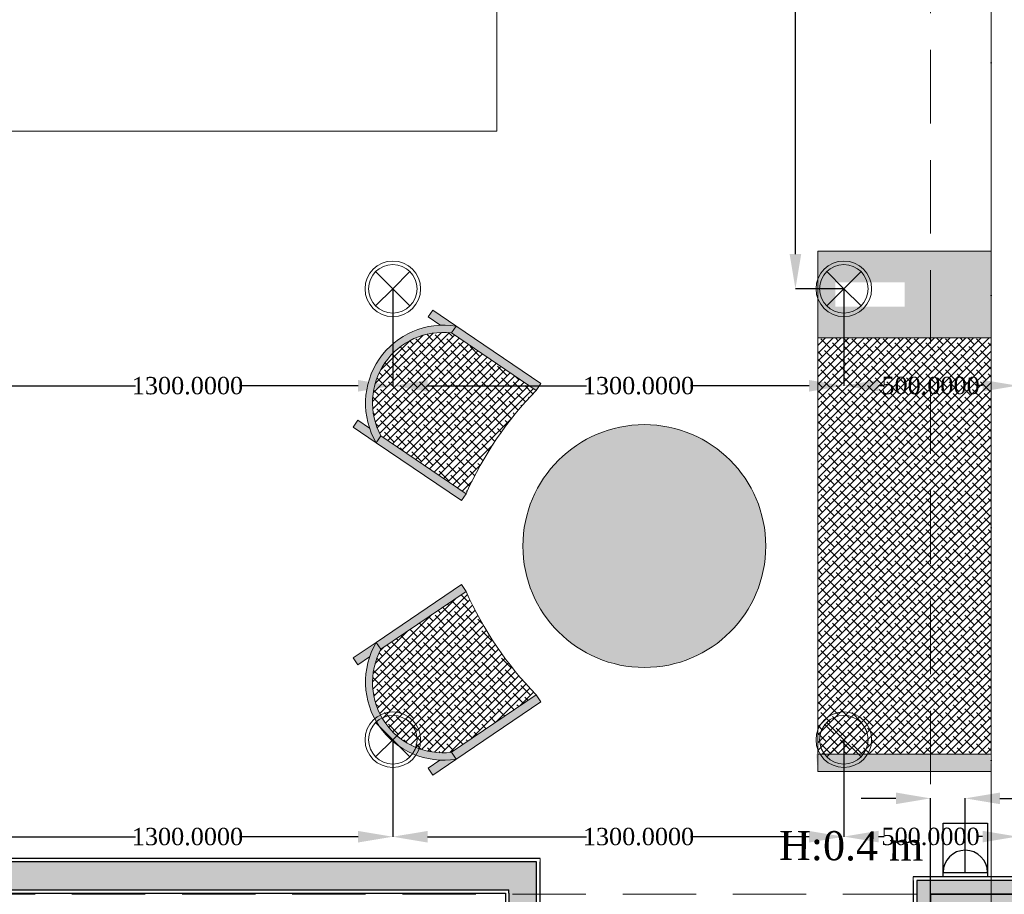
# Model space of a CAD drawing. Header units: inches. Extents: x -78787 to 29484, y -9517 to 23232.
# Tile 234 of 256: x 23530 to 26368, y 5818 to 8340. Entities that reach past the tile are written whole.
import ezdxf
from ezdxf.enums import TextEntityAlignment as Align

# ---------------------------------------------------------------- set-up
doc = ezdxf.new("R2010")
doc.units = ezdxf.units.IN
doc.header["$MEASUREMENT"] = 0
doc.linetypes.add('Dot & Dashed', pattern=[670.277762, 317.5, -176.388889, 0, -176.388874])
doc.linetypes.add('Hidden', pattern=[317.5, 211.666667, -105.833333])
for name, color, linetype in [('- განათება', 7, 'Continuous'), ('- საშტეფცელო როზეტები', 7, 'Continuous'), ('New_Structural - Bearing', 7, 'Continuous'), ('Structural - Bearing', 7, 'Continuous'), ('Structural - Grid', 7, 'Continuous')]:
    doc.layers.add(name, color=color, linetype=linetype)
for name, color, linetype, lineweight in [('2D Drafting - General_Pen_No__101', 252, 'Continuous', 13), ('2D Drafting - General_Pen_No__142', 8, 'Continuous', 13), ('2D Drafting - General_Pen_No__2', 8, 'Continuous', 15), ('New_Structural - Bearing_Pen_No__1', 7, 'Continuous', 13), ('Structural - Bearing_Pen_No__20', 1, 'Continuous', 0), ('Structural - Bearing_Pen_No__27', 7, 'Continuous', 35)]:
    doc.layers.add(name, color=color, linetype=linetype, lineweight=lineweight)
for name, color, linetype, lineweight, true_color in [('2D Drafting - General_Pen_No__102', 7, 'Continuous', 13, 0xcccccc), ('2D Drafting - General_Pen_No__107', 7, 'Continuous', 13, 0xaaaaaa), ('2D Drafting - General_Pen_No__154', 7, 'Continuous', 20, 0xbd8b17), ('2D Drafting - General_Pen_No__62', 7, 'Continuous', 20, 0xaaaaaa), ('2D Drafting - General_Pen_No__96', 7, 'Continuous', 13, 0x00d59f), ('New_Interior - Lamp_Pen_No__77', 7, 'Continuous', 20, 0xffeb28), ('New_Structural - Bearing_Pen_No__255', 7, 'Continuous', 13, 0xe8e8e8), ('New_Structural - Bearing_Pen_No__5', 7, 'Continuous', 25, 0x40a5ff), ('New_Structural - Bearing_Pen_No__57', 7, 'Continuous', 25, 0xdcd214), ('Structural - Bearing_Pen_No__102', 7, 'Continuous', 13, 0xcccccc), ('Structural - Bearing_Pen_No__161', 7, 'Continuous', 13, 0x6a6a6a), ('Structural - Bearing_Pen_No__28', 7, 'Continuous', 35, 0xa80f02), ('Structural - Grid_Pen_No__81', 7, 'Continuous', 20, 0x6a6a6a)]:
    doc.layers.add(name, color=color, linetype=linetype, lineweight=lineweight, true_color=true_color)
doc.styles.add('GENERATED_STYLE_2', font='txt')
doc.styles.get("Standard").update_dxf_attribs({"font": 'arial.ttf'})
doc.dimstyles.get("Standard").update_dxf_attribs({"dimtxt": 0.18, "dimasz": 0.18, "dimexe": 0.18, "dimexo": 0.0625, "dimgap": 0.09, "dimtad": 0, "dimtih": 1, "dimtoh": 1, "dimdec": 4, "dimzin": 0, "dimdsep": 46, "dimtxsty": 'Standard', "dimcen": 0.09, "dimadec": 0, "dimazin": 0, "dimtfac": 1, "dimtdec": 4, "dimtofl": 0, "dimtmove": 0, "dimatfit": 3, "dimfxl": 1, "dimtolj": 1, "dimtzin": 0, "dimarcsym": 0})
pattern_1 = [(45, (25339.72, -21019.626), (-11.22532, 11.22532), []), (135, (25339.72, -21019.626), (-33.6759605, 11.22532), [39.6875, -23.8125])]

# ---------------------------------------------------------------- blocks, each defined once
blk = doc.blocks.new('Wall_75', base_point=(-409.4, 26941.2))
at = {"layer": 'New_Structural - Bearing_Pen_No__57', "linetype": 'Continuous', "lineweight": 25, "true_color": 0xdcd214}
for points in [[(-5143.8, 26851.2), (-399.4, 26851.2), (-399.4, 26931.2), (-5143.8, 26931.2)], [(-399.4, 26851.2), (-319.4, 26851.2), (-319.4, 26931.2)], [(-399.4, 26851.2), (-319.4, 26931.2), (-399.4, 26931.2)]]:
    blk.add_hatch(color=52, dxfattribs=at).paths.add_polyline_path(points)
at = {"layer": 'New_Structural - Bearing_Pen_No__1', "color": 7, "linetype": 'Continuous', "lineweight": 13, "flags": 128}
blk.add_lwpolyline([(-309.4, 26941.2), (-309.4, 26931.2)], dxfattribs=at)
at = {"layer": 'New_Structural - Bearing_Pen_No__5', "color": 161, "linetype": 'Continuous', "lineweight": 25, "true_color": 0x40a5ff}
for p, q in [((-399.4, 26931.2), (-5143.8, 26931.2)), ((-319.4, 26931.2), (-399.4, 26931.2)), ((-319.4, 26851.2), (-319.4, 26931.2)), ((-5143.8, 26851.2), (-399.4, 26851.2)), ((-399.4, 26841.2), (-399.4, 26851.2))]:
    blk.add_line(p, q, dxfattribs=at)
at = {"layer": 'New_Structural - Bearing_Pen_No__5', "color": 161, "linetype": 'Continuous', "lineweight": 25, "true_color": 0x40a5ff, "flags": 128}
for points in [[(-309.4, 26941.2), (-5233.8, 26941.2)], [(-5133.8, 26841.2), (-409.4, 26841.2)]]:
    blk.add_lwpolyline(points, dxfattribs=at)
blk = doc.blocks.new('Wall_76', base_point=(-409.4, 26941.2))
at = {"layer": 'New_Structural - Bearing_Pen_No__57', "linetype": 'Continuous', "lineweight": 25, "true_color": 0xdcd214}
blk.add_hatch(color=52, dxfattribs=at).paths.add_polyline_path([(-399.4, 26851.2), (-399.4, 26588), (-319.4, 26588), (-319.4, 26851.2)])
at = {"layer": 'New_Structural - Bearing_Pen_No__1', "color": 7, "linetype": 'Continuous', "lineweight": 13, "flags": 128}
for points in [[(-409.4, 26588), (-399.4, 26588)], [(-399.4, 26588), (-319.4, 26588)], [(-319.4, 26588), (-309.4, 26588)]]:
    blk.add_lwpolyline(points, dxfattribs=at)
at = {"layer": 'New_Structural - Bearing_Pen_No__5', "color": 161, "linetype": 'Continuous', "lineweight": 25, "true_color": 0x40a5ff}
for p, q in [((-319.4, 26851.2), (-319.4, 26931.2)), ((-399.4, 26841.2), (-399.4, 26851.2)), ((-319.4, 26588), (-319.4, 26851.2)), ((-399.4, 26841.2), (-399.4, 26588))]:
    blk.add_line(p, q, dxfattribs=at)
at = {"layer": 'New_Structural - Bearing_Pen_No__5', "color": 161, "linetype": 'Continuous', "lineweight": 25, "true_color": 0x40a5ff, "flags": 128}
for points in [[(-309.4, 26588), (-309.4, 26931.2)], [(-409.4, 26841.2), (-409.4, 26588)]]:
    blk.add_lwpolyline(points, dxfattribs=at)
blk = doc.blocks.new('Wall_165', base_point=(1166.2, 26838))
at = {"layer": 'New_Structural - Bearing_Pen_No__255', "linetype": 'Continuous', "lineweight": 13, "true_color": 0xe8e8e8}
for points in [[(776.2, 26838), (816.2, 26838), (776.2, 26878)], [(776.2, 26878), (816.2, 26838), (816.2, 26878)], [(816.2, 26838), (1066.2, 26838), (1066.2, 26878), (816.2, 26878)]]:
    blk.add_hatch(color=254, dxfattribs=at).paths.add_polyline_path(points)
at = {"layer": 'New_Structural - Bearing_Pen_No__1', "color": 7, "linetype": 'Continuous', "lineweight": 13, "flags": 128}
for points in [[(766.2, 26888), (766.2, 26878)], [(1066.2, 26878), (1066.2, 26888)], [(1066.2, 26838), (1066.2, 26878)]]:
    blk.add_lwpolyline(points, dxfattribs=at)
at = {"layer": 'New_Structural - Bearing_Pen_No__5', "color": 161, "linetype": 'Continuous', "lineweight": 25, "true_color": 0x40a5ff}
for p, q in [((776.2, 26878), (776.2, 26838)), ((816.2, 26878), (776.2, 26878)), ((1066.2, 26878), (816.2, 26878))]:
    blk.add_line(p, q, dxfattribs=at)
at = {"layer": 'New_Structural - Bearing_Pen_No__5', "color": 161, "linetype": 'Continuous', "lineweight": 25, "true_color": 0x40a5ff, "flags": 128}
blk.add_lwpolyline([(1066.2, 26888), (766.2, 26888)], dxfattribs=at)
blk = doc.blocks.new('Wall_166', base_point=(816.2, 26838))
at = {"layer": 'New_Structural - Bearing_Pen_No__255', "linetype": 'Continuous', "lineweight": 13, "true_color": 0xe8e8e8}
blk.add_hatch(color=254, dxfattribs=at).paths.add_polyline_path([(776.2, 26838), (776.2, 26588), (816.2, 26588), (816.2, 26838)])
at = {"layer": 'New_Structural - Bearing_Pen_No__5', "color": 161, "linetype": 'Continuous', "lineweight": 25, "true_color": 0x40a5ff}
for p, q in [((776.2, 26878), (776.2, 26838)), ((776.2, 26838), (776.2, 26588))]:
    blk.add_line(p, q, dxfattribs=at)
at = {"layer": 'New_Structural - Bearing_Pen_No__5', "color": 161, "linetype": 'Continuous', "lineweight": 25, "true_color": 0x40a5ff, "flags": 128}
blk.add_lwpolyline([(766.2, 26878), (766.2, 26588)], dxfattribs=at)
at = {"layer": 'Structural - Bearing_Pen_No__27', "color": 7, "linetype": 'Continuous', "lineweight": 35}
for p, q in [((776.2, 26588), (766.2, 26588)), ((816.2, 26588), (776.2, 26588))]:
    blk.add_line(p, q, dxfattribs=at)
blk = doc.blocks.new('Column_38', base_point=(991.2, 26663))
at = {"layer": 'Structural - Bearing_Pen_No__161', "linetype": 'Continuous', "lineweight": 0, "true_color": 0x6a6a6a}
blk.add_hatch(color=251, dxfattribs=at).paths.add_polyline_path([(1166.2, 26488), (1166.2, 26838), (816.2, 26838), (816.2, 26488)])
at = {"layer": 'Structural - Bearing_Pen_No__20', "color": 1, "linetype": 'Continuous', "lineweight": 0}
for p, q in [((991.2, 26743), (991.2, 26918)), ((911.2, 26663), (736.2, 26663)), ((1071.2, 26663), (1246.2, 26663)), ((991.2, 26583), (991.2, 26408))]:
    blk.add_line(p, q, dxfattribs=at)
blk.add_point((991.2, 26663), dxfattribs=at)
at = {"layer": 'Structural - Bearing_Pen_No__28', "color": 14, "linetype": 'Continuous', "lineweight": 35, "true_color": 0xa80f02, "flags": 128}
blk.add_lwpolyline([(1166.2, 26488), (1166.2, 26838), (816.2, 26838), (816.2, 26488)], close=True, dxfattribs=at)
blk = doc.blocks.new('Standard grid marker_2')
at = {"layer": 'Structural - Grid_Pen_No__81', "color": 251, "linetype": 'Continuous', "lineweight": 20, "true_color": 0x6a6a6a}
blk.add_line((1000, 0), (27734.9, 0), dxfattribs=at)
at = {"layer": 'Structural - Grid_Pen_No__81', "color": 251, "lineweight": 20, "true_color": 0x6a6a6a, "style": 'GENERATED_STYLE_2'}
for tag, p in [('AC_MarkerText_1_0', (-1.5, -46.7)), ('AC_MarkerText_1_1', (28933.4, -46.7))]:
    blk.add_attdef(tag, text='', height=100, rotation=270, dxfattribs=at).set_placement(p, align=Align.TOP_CENTER)
blk = doc.blocks.new('Beam_1', base_point=(991.2, 14663))
at = {"layer": 'Structural - Bearing_Pen_No__102', "color": 254, "linetype": 'Dot & Dashed', "lineweight": 13, "true_color": 0xcccccc}
blk.add_line((991.2, 14663), (991.2, 39096.2), dxfattribs=at)
at = {"layer": 'Structural - Bearing_Pen_No__102', "color": 254, "linetype": 'Hidden', "lineweight": 13, "true_color": 0xcccccc}
blk.add_line((816.2, 26838), (816.2, 32488), dxfattribs=at)
blk = doc.blocks.new('Beam_12', base_point=(-47008.8, 26663))
at = {"layer": 'Structural - Bearing_Pen_No__102', "color": 254, "linetype": 'Hidden', "lineweight": 13, "true_color": 0xcccccc}
blk.add_line((-4833.8, 26838), (816.2, 26838), dxfattribs=at)
blk = doc.blocks.new('- საშტეფცელო როზეტი IP22')
at = {"layer": '- საშტეფცელო როზეტები', "color": 5}
for p, q in [((8536.7, 3822.7), (8536.7, 3888.1)), ((8472.6, 3758.6), (8600.9, 3758.6))]:
    blk.add_line(p, q, dxfattribs=at)
blk.add_arc((8536.7, 3758.6), 64.1, 0, 180, dxfattribs=at)
blk = doc.blocks.new('1 ჩარჩო')
at = {"layer": '- საშტეფცელო როზეტები', "color": 5}
blk.add_lwpolyline([(7775.1, 3905.1), (7903.3, 3905.1), (7903.3, 3750.1), (7775.1, 3750.1)], close=True, dxfattribs=at)
blk = doc.blocks.new('Recessed Spot')
at = {"layer": 'New_Interior - Lamp_Pen_No__77', "color": 2, "linetype": 'Continuous', "lineweight": 20, "true_color": 0xffeb28}
for q in [(-49.5, 49.5), (49.5, 49.5), (-49.5, -49.5), (49.5, -49.5)]:
    blk.add_line((0, 0), q, dxfattribs=at)
at = {"layer": 'New_Interior - Lamp_Pen_No__77', "color": 2, "linetype": 'Continuous', "lineweight": 20, "true_color": 0xffeb28, "flags": 128}
blk.add_lwpolyline([(80, 0, 1), (-80, 0, 1)], format="xyb", close=True, dxfattribs=at)
at = {"layer": 'New_Interior - Lamp_Pen_No__77', "color": 2, "linetype": 'Continuous', "lineweight": 20, "true_color": 0xffeb28}
blk.add_circle((0, 0), 70, dxfattribs=at)
blk = doc.blocks.new('*D881')
at = {"layer": '- განათება', "color": 0, "lineweight": -2, "transparency": 16777216}
for p, q in [((23305.9, 7563.9), (23305.9, 7284.2)), ((24605.9, 7563.9), (24605.9, 7284.2)), ((23405.9, 7284.4), (23864.5, 7284.4)), ((24505.9, 7284.4), (24163.8, 7284.4))]:
    blk.add_line(p, q, dxfattribs=at)
at = {"layer": '- განათება', "color": 0, "transparency": 16777216}
for points in [[(23405.9, 7301), (23405.9, 7267.7), (23305.9, 7284.4)], [(24505.9, 7301), (24505.9, 7267.7), (24605.9, 7284.4)]]:
    blk.add_solid(points, dxfattribs=at)
at = {"layer": 'Defpoints', "color": 0, "transparency": 16777216}
for p in [(23305.9, 7564), (24605.9, 7564), (24605.9, 7284.4)]:
    blk.add_point(p, dxfattribs=at)
at = {"layer": '- განათება', "color": 0, "transparency": 16777216, "insert": (24014.1, 7284.4), "char_height": 50, "attachment_point": 5}
blk.add_mtext('\\A1;{\\fSylfaen|b0|i0|c0|p18;1300.0000}', dxfattribs=at)
blk = doc.blocks.new('*D882')
at = {"layer": '- განათება', "color": 0, "lineweight": -2, "transparency": 16777216}
for p, q in [((24605.9, 7563.9), (24605.9, 7284.2)), ((25905.9, 7563.9), (25905.9, 7284.2)), ((24705.9, 7284.4), (25164.5, 7284.4)), ((25805.9, 7284.4), (25463.8, 7284.4))]:
    blk.add_line(p, q, dxfattribs=at)
at = {"layer": '- განათება', "color": 0, "transparency": 16777216}
for points in [[(24705.9, 7301), (24705.9, 7267.7), (24605.9, 7284.4)], [(25805.9, 7301), (25805.9, 7267.7), (25905.9, 7284.4)]]:
    blk.add_solid(points, dxfattribs=at)
at = {"layer": 'Defpoints', "color": 0, "transparency": 16777216}
for p in [(24605.9, 7564), (25905.9, 7564), (25905.9, 7284.4)]:
    blk.add_point(p, dxfattribs=at)
at = {"layer": '- განათება', "color": 0, "transparency": 16777216, "insert": (25314.1, 7284.4), "char_height": 50, "attachment_point": 5}
blk.add_mtext('\\A1;{\\fSylfaen|b0|i0|c0|p18;1300.0000}', dxfattribs=at)
blk = doc.blocks.new('*D883')
at = {"layer": '- განათება', "color": 0, "lineweight": -2, "transparency": 16777216}
for p, q in [((25905.9, 7563.9), (25905.9, 7284.6)), ((26405.9, 7563.9), (26405.9, 7284.6)), ((26005.9, 7284.8), (26021.7, 7284.8)), ((26305.9, 7284.8), (26290.1, 7284.8))]:
    blk.add_line(p, q, dxfattribs=at)
at = {"layer": '- განათება', "color": 0, "transparency": 16777216}
for points in [[(26005.9, 7301.4), (26005.9, 7268.1), (25905.9, 7284.8)], [(26305.9, 7301.4), (26305.9, 7268.1), (26405.9, 7284.8)]]:
    blk.add_solid(points, dxfattribs=at)
at = {"layer": 'Defpoints', "color": 0, "transparency": 16777216}
for p in [(25905.9, 7564), (26405.9, 7564), (26405.9, 7284.8)]:
    blk.add_point(p, dxfattribs=at)
at = {"layer": '- განათება', "color": 0, "transparency": 16777216, "insert": (26155.9, 7284.8), "char_height": 50, "attachment_point": 5}
blk.add_mtext('\\A1;{\\fSylfaen|b0|i0|c0|p18;500.0000}', dxfattribs=at)
blk = doc.blocks.new('*D887')
at = {"layer": '- განათება', "color": 0, "lineweight": -2, "transparency": 16777216}
for p, q in [((25905.9, 9064), (25766.2, 9064)), ((25766.3, 8964), (25766.3, 8419.4)), ((25766.3, 7664), (25766.3, 8368.1)), ((25905.9, 7564), (25766.2, 7564))]:
    blk.add_line(p, q, dxfattribs=at)
at = {"layer": '- განათება', "color": 0, "transparency": 16777216}
for points in [[(25749.7, 8964), (25783, 8964), (25766.3, 9064)], [(25749.7, 7664), (25783, 7664), (25766.3, 7564)]]:
    blk.add_solid(points, dxfattribs=at)
at = {"layer": 'Defpoints', "color": 0, "transparency": 16777216}
for p in [(25905.9, 9064), (25766.3, 7564), (25905.9, 7564)]:
    blk.add_point(p, dxfattribs=at)
at = {"layer": '- განათება', "color": 0, "transparency": 16777216, "insert": (25766.3, 8393.8), "char_height": 50, "attachment_point": 5}
blk.add_mtext('\\A1;{\\fSylfaen|b0|i0|c0|p18;1500.0000}', dxfattribs=at)
blk = doc.blocks.new('*D900')
at = {"layer": '- განათება', "color": 0, "lineweight": -2, "transparency": 16777216}
for p, q in [((23305.9, 6263.9), (23305.9, 5984.2)), ((24605.9, 6263.9), (24605.9, 5984.2)), ((23405.9, 5984.4), (23864.5, 5984.4)), ((24505.9, 5984.4), (24163.8, 5984.4))]:
    blk.add_line(p, q, dxfattribs=at)
at = {"layer": '- განათება', "color": 0, "transparency": 16777216}
for points in [[(23405.9, 6001), (23405.9, 5967.7), (23305.9, 5984.4)], [(24505.9, 6001), (24505.9, 5967.7), (24605.9, 5984.4)]]:
    blk.add_solid(points, dxfattribs=at)
at = {"layer": 'Defpoints', "color": 0, "transparency": 16777216}
for p in [(23305.9, 6264), (24605.9, 6264), (24605.9, 5984.4)]:
    blk.add_point(p, dxfattribs=at)
at = {"layer": '- განათება', "color": 0, "transparency": 16777216, "insert": (24014.1, 5984.4), "char_height": 50, "attachment_point": 5}
blk.add_mtext('\\A1;{\\fSylfaen|b0|i0|c0|p18;1300.0000}', dxfattribs=at)
blk = doc.blocks.new('*D901')
at = {"layer": '- განათება', "color": 0, "lineweight": -2, "transparency": 16777216}
for p, q in [((24605.9, 6263.9), (24605.9, 5984.2)), ((25905.9, 6263.9), (25905.9, 5984.2)), ((24705.9, 5984.4), (25164.5, 5984.4)), ((25805.9, 5984.4), (25463.8, 5984.4))]:
    blk.add_line(p, q, dxfattribs=at)
at = {"layer": '- განათება', "color": 0, "transparency": 16777216}
for points in [[(24705.9, 6001), (24705.9, 5967.7), (24605.9, 5984.4)], [(25805.9, 6001), (25805.9, 5967.7), (25905.9, 5984.4)]]:
    blk.add_solid(points, dxfattribs=at)
at = {"layer": 'Defpoints', "color": 0, "transparency": 16777216}
for p in [(24605.9, 6264), (25905.9, 6264), (25905.9, 5984.4)]:
    blk.add_point(p, dxfattribs=at)
at = {"layer": '- განათება', "color": 0, "transparency": 16777216, "insert": (25314.1, 5984.4), "char_height": 50, "attachment_point": 5}
blk.add_mtext('\\A1;{\\fSylfaen|b0|i0|c0|p18;1300.0000}', dxfattribs=at)
blk = doc.blocks.new('*D902')
at = {"layer": '- განათება', "color": 0, "lineweight": -2, "transparency": 16777216}
for p, q in [((25905.9, 6263.9), (25905.9, 5984.6)), ((26405.9, 6263.9), (26405.9, 5984.6)), ((26005.9, 5984.8), (26021.7, 5984.8)), ((26305.9, 5984.8), (26290.1, 5984.8))]:
    blk.add_line(p, q, dxfattribs=at)
at = {"layer": '- განათება', "color": 0, "transparency": 16777216}
for points in [[(26005.9, 6001.4), (26005.9, 5968.1), (25905.9, 5984.8)], [(26305.9, 6001.4), (26305.9, 5968.1), (26405.9, 5984.8)]]:
    blk.add_solid(points, dxfattribs=at)
at = {"layer": 'Defpoints', "color": 0, "transparency": 16777216}
for p in [(25905.9, 6264), (26405.9, 6264), (26405.9, 5984.8)]:
    blk.add_point(p, dxfattribs=at)
at = {"layer": '- განათება', "color": 0, "transparency": 16777216, "insert": (26155.9, 5984.8), "char_height": 50, "attachment_point": 5}
blk.add_mtext('\\A1;{\\fSylfaen|b0|i0|c0|p18;500.0000}', dxfattribs=at)
blk = doc.blocks.new('*D1242')
at = {"layer": '- საშტეფცელო როზეტები', "color": 0, "lineweight": -2, "transparency": 16777216}
for p, q in [((26055.9, 6095), (25955.9, 6095)), ((26155.9, 5818.4), (26155.9, 6095.2)), ((26255.9, 5881.4), (26255.9, 6095.2)), ((26355.9, 6095), (26457, 6095))]:
    blk.add_line(p, q, dxfattribs=at)
at = {"layer": '- საშტეფცელო როზეტები', "color": 0, "transparency": 16777216}
for points in [[(26055.9, 6111.7), (26055.9, 6078.3), (26155.9, 6095)], [(26355.9, 6111.7), (26355.9, 6078.3), (26255.9, 6095)]]:
    blk.add_solid(points, dxfattribs=at)
at = {"layer": 'Defpoints', "color": 0, "transparency": 16777216}
for p in [(26255.9, 6095), (26255.9, 5881.3), (26155.9, 5818.4)]:
    blk.add_point(p, dxfattribs=at)
at = {"layer": '- საშტეფცელო როზეტები', "color": 0, "transparency": 16777216, "insert": (26588.5, 6095), "char_height": 50, "attachment_point": 5}
blk.add_mtext('\\A1;{\\fSylfaen|b0|i0|c0|p18;100.0000}', dxfattribs=at)

msp = doc.modelspace()

# ---------------------------------------------------------------- hatches: boundary and pattern name
at = {"layer": '2D Drafting - General_Pen_No__101', "linetype": 'Continuous', "lineweight": 13}
h = msp.add_hatch(dxfattribs=at)
h.set_pattern_fill('ANSI38', color=252, style=0, pattern_type=2)
h.set_pattern_definition(pattern_1)
h.paths.add_polyline_path([(25830.93152, 6222.33277), (26330.93152, 6222.33277), (26330.93152, 7422.33277), (25830.93152, 7422.33277)])
at = {"layer": '2D Drafting - General_Pen_No__102', "linetype": 'Continuous', "lineweight": 13, "true_color": 0xcccccc}
h = msp.add_hatch(color=254, dxfattribs=at)
h.paths.add_polyline_path([(25830.93152, 7422.33277), (26330.93152, 7422.33277), (26330.93152, 7672.33277), (25830.93152, 7672.33277)])
h.paths.add_polyline_path([(26080.93152, 7512.33277), (25880.93152, 7512.33277), (25880.93152, 7582.33277), (26080.93152, 7582.33277)], flags=0)
msp.add_hatch(color=254, dxfattribs=at).paths.add_polyline_path([(25825.95258, 6222.33277), (25830.93152, 6172.33277), (26330.93152, 6172.33277), (26325.95258, 6222.33277)])
at = {"layer": '2D Drafting - General_Pen_No__142', "linetype": 'Continuous', "lineweight": 13}
for points in [[(24720.33317, 7501.86897), (24786.68576, 7456.844, 0.0512964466), (24740.55971, 7459.07224), (24706.82568, 7481.96319)], [(24571.55215, 7139.80499), (24558.04466, 7119.89921, -0.6337341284), (24788.66592, 7456.60742), (24775.15843, 7436.70164, 0.60864854)], [(24775.15843, 7436.70164), (24788.66592, 7456.60742), (25032.59523, 7291.08395), (25024.06209, 7278.5088), (25017.85633, 7272.01378)], [(24491.69207, 7164.92418), (24505.19956, 7184.82996), (24538.93359, 7161.93901, 0.0512964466), (24558.04466, 7119.89921)], [(24558.04466, 7119.89921), (24571.55215, 7139.80499), (24816.94723, 6973.2869), (24803.43974, 6953.38112)]]:
    msp.add_hatch(color=8, dxfattribs=at).paths.add_polyline_path(points)
h = msp.add_hatch(dxfattribs=at)
h.set_pattern_fill('ANSI38', color=8, style=0, pattern_type=2)
h.set_pattern_definition(pattern_1)
h.paths.add_polyline_path([(24571.55215, 7139.80499, -0.60864854), (24775.15843, 7436.70164), (25017.85633, 7272.01378, 0.0834069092), (24816.94723, 6973.2869)])
at = {"layer": '2D Drafting - General_Pen_No__154', "linetype": 'Continuous', "lineweight": 20, "true_color": 0xbd8b17}
for points in [[(25330.93152, 6472.33277, 1), (25330.93152, 7172.33277, 1)], [(24558.04466, 6544.72086), (24571.55215, 6524.81508), (24816.94723, 6691.33317), (24803.43974, 6711.23895)], [(24491.69207, 6499.69589), (24505.19956, 6479.79011), (24538.93359, 6502.68106, -0.0512964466), (24558.04466, 6544.72086)], [(24571.55215, 6524.81508), (24558.04466, 6544.72086, 0.6337341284), (24788.66592, 6208.01265), (24775.15843, 6227.91843, -0.60864854)], [(24775.15843, 6227.91843), (24788.66592, 6208.01265), (25032.59523, 6373.53612), (25024.06209, 6386.11127), (25017.85633, 6392.60629)], [(24720.33317, 6162.7511), (24786.68576, 6207.77607, -0.0512964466), (24740.55971, 6205.54783), (24706.82568, 6182.65688)]]:
    msp.add_hatch(color=42, dxfattribs=at).paths.add_polyline_path(points)
h = msp.add_hatch(dxfattribs=at)
h.set_pattern_fill('ANSI38', color=42, style=0, pattern_type=2)
h.set_pattern_definition(pattern_1)
h.paths.add_polyline_path([(24571.55215, 6524.81508, 0.60864854), (24775.15843, 6227.91843), (25017.85633, 6392.60629, -0.0834069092), (24816.94723, 6691.33317)])

# ---------------------------------------------------------------- linework, layer by layer
at = {"layer": '- განათება', "color": 8, "linetype": 'Continuous', "lineweight": 15, "flags": 128}
msp.add_lwpolyline([(8105.93152, 8018.35536), (8105.93152, 11218.35514), (24905.93143, 11218.35514), (24905.93143, 8018.35536)], close=True, dxfattribs=at)
at = {"layer": '2D Drafting - General_Pen_No__107', "color": 253, "linetype": 'Continuous', "lineweight": 13, "true_color": 0xaaaaaa, "flags": 128}
for points in [[(24558.04466, 6544.72086), (24803.43974, 6711.23895)], [(24571.55215, 6524.81508), (24816.94723, 6691.33317)], [(24558.04466, 6544.72086), (24491.69207, 6499.69589), (24505.19956, 6479.79011), (24539.0316, 6502.74757)], [(24775.15843, 6227.91843), (25019.08774, 6393.44189)], [(24787.20015, 6207.01803), (25032.59523, 6373.53612)], [(24787.20015, 6207.01803), (24720.84756, 6161.99306), (24707.34007, 6181.89883), (24741.17211, 6204.85629)]]:
    msp.add_lwpolyline(points, dxfattribs=at)
at = {"layer": '2D Drafting - General_Pen_No__107', "color": 253, "linetype": 'Continuous', "lineweight": 13, "true_color": 0xaaaaaa}
for centre, radius, start, end in [((25761.20084, 7114.54767), 1034.75862, 204.14192394, 224.17746515), ((24752.83649, 6430.80575), 225.65574, 149.68071929, 279.13604042), ((24750.12799, 6429.01607), 202.64941, 151.7881683, 277.09506129)]:
    msp.add_arc(centre, radius, start, end, dxfattribs=at)
at = {"layer": '2D Drafting - General_Pen_No__2', "color": 8, "linetype": 'Continuous', "lineweight": 15, "flags": 128}
msp.add_lwpolyline([(25830.93152, 7422.33277), (26330.93152, 7422.33277)], dxfattribs=at)
at = {"layer": '2D Drafting - General_Pen_No__62', "color": 253, "linetype": 'Continuous', "lineweight": 20, "true_color": 0xaaaaaa, "flags": 128}
for points in [[(25830.93152, 7422.33277), (25830.93152, 7672.33277), (26330.93152, 7672.33277), (26330.93152, 7422.33277)], [(25830.93152, 6222.33277), (25830.93152, 7422.33277), (26330.93152, 7422.33277), (26330.93152, 6222.33277)], [(25830.93152, 6172.33277), (25830.93152, 6222.33277), (26330.93152, 6222.33277), (26330.93152, 6172.33277)]]:
    msp.add_lwpolyline(points, close=True, dxfattribs=at)
for points in [[(24787.20015, 7457.60204), (24720.84756, 7502.62701), (24707.34007, 7482.72124), (24741.17211, 7459.76378)], [(24775.15843, 7436.70164), (24788.66592, 7456.60742)], [(24775.15843, 7436.70164), (25019.08774, 7271.17817)], [(24787.20015, 7457.60204), (25032.59523, 7291.08395)], [(25019.08774, 7271.17817), (25032.50006, 7290.94369)], [(24558.04466, 7119.89921), (24491.69207, 7164.92418), (24505.19956, 7184.82996), (24539.0316, 7161.8725)], [(24571.55215, 7139.80499), (24558.04466, 7119.89921)], [(24571.55215, 7139.80499), (24816.94723, 6973.2869)], [(24558.04466, 7119.89921), (24803.43974, 6953.38112)], [(24816.94723, 6973.2869), (24803.43974, 6953.38112)]]:
    msp.add_lwpolyline(points, dxfattribs=at)
at = {"layer": '2D Drafting - General_Pen_No__62', "color": 253, "linetype": 'Continuous', "lineweight": 20, "true_color": 0xaaaaaa}
msp.add_circle((25330.93152, 6822.33277), 350, dxfattribs=at)
for centre, radius, start, end in [((24752.83649, 7233.81432), 225.65574, 80.86395958, 210.31928071), ((24750.12799, 7235.604), 202.64941, 82.90493871, 208.2118317), ((25761.20084, 6550.0724), 1034.75862, 135.82253485, 155.85807606)]:
    msp.add_arc(centre, radius, start, end, dxfattribs=at)
at = {"layer": '2D Drafting - General_Pen_No__96', "color": 122, "linetype": 'Continuous', "lineweight": 13, "true_color": 0x00d59f, "flags": 128}
for points in [[(24816.94723, 6691.33317), (24803.43974, 6711.23895)], [(24571.55215, 6524.81508), (24558.04466, 6544.72086)], [(25019.08774, 6393.44189), (25032.50006, 6373.67638)], [(24775.15843, 6227.91843), (24788.66592, 6208.01265)]]:
    msp.add_lwpolyline(points, dxfattribs=at)

# ---------------------------------------------------------------- block references
at = {"layer": '- განათება', "color": 2, "linetype": 'Continuous', "lineweight": 20, "true_color": 0xffeb28, "zscale": 1000}
for p in [(24605.93152, 7563.9634), (25905.93152, 7563.9634), (24605.93152, 6263.9634)]:
    msp.add_blockref('Recessed Spot', p, dxfattribs=at)
at = {"layer": '- განათება', "color": 3, "linetype": 'Continuous', "lineweight": 20, "zscale": 1000}
msp.add_blockref('Recessed Spot', (25905.93152, 6263.9634), dxfattribs=at)
at = {"layer": '- საშტეფცელო როზეტები'}
for name, p in [('1 ჩარჩო', (18416.72385, 2118.29266)), ('- საშტეფცელო როზეტი IP22', (17719.18992, 2122.7693))]:
    msp.add_blockref(name, p, dxfattribs=at)
at = {"layer": 'New_Structural - Bearing', "color": 7, "lineweight": 35}
for name, p in [('Wall_75', (24930.35778, 5921.61891)), ('Wall_76', (24930.35778, 5921.61891)), ('Wall_165', (26505.93152, 5818.35514)), ('Wall_166', (26155.93152, 5818.35514))]:
    msp.add_blockref(name, p, dxfattribs=at)
at = {"layer": 'Structural - Bearing', "color": 254, "lineweight": 13, "true_color": 0xcccccc}
for name, p in [('Beam_1', (26330.93152, -6356.64486)), ('Beam_12', (-21669.06848, 5643.35514))]:
    msp.add_blockref(name, p, dxfattribs=at)
at = {"layer": 'Structural - Bearing', "color": 14, "lineweight": 35, "true_color": 0xa80f02}
msp.add_blockref('Column_38', (26330.93152, 5643.35514), dxfattribs=at)
at = {"layer": 'Structural - Grid', "color": 8, "linetype": 'Continuous', "lineweight": 15, "zscale": 1000, "rotation": 90}
msp.add_blockref('Standard grid marker_2', (26330.93152, -9316.57065), dxfattribs=at)

# ---------------------------------------------------------------- texts
at = {"layer": '- საშტეფცელო როზეტები', "color": 5, "insert": (26135.12213, 5999.09758), "char_height": 83.9644685, "attachment_point": 3, "rotation": 359.68932566}
msp.add_mtext_dynamic_manual_height_columns('{\\fSylfaen|b0|i0|c0|p18;H:0.4 m}', width=710.9466492, gutter_width=1.70068, heights=[0], dxfattribs=at)

# ---------------------------------------------------------------- dimensions: what is measured, and where the dimension line sits
at = {"layer": '- განათება', "color": 1}
dim = msp.add_linear_dim(base=(25766.33333, 7563.9634), p1=(25905.93152, 9063.9634), p2=(25905.93152, 7563.9634), angle=270, text='{\\fSylfaen|b0|i0|c0|p18;<>}', dimstyle='Standard', override={"dimtxt": 50, "dimasz": 100}, dxfattribs=at)
dim.commit()
dim.dimension.update_dxf_attribs({"geometry": '*D887', "text_midpoint": (25766.33333, 8393.78334), "dimtype": 160})
for base, p1, p2, picture, middle in [((24605.93152, 7284.38), (23305.93152, 7563.9634), (24605.93152, 7563.9634), '*D881', (24014.12999, 7284.38)), ((25905.93152, 7284.38), (24605.93152, 7563.9634), (25905.93152, 7563.9634), '*D882', (25314.12999, 7284.38)), ((26405.93152, 7284.76), (25905.93152, 7563.9634), (26405.93152, 7563.9634), '*D883', (26155.93152, 7284.76)), ((24605.93152, 5984.38), (23305.93152, 6263.9634), (24605.93152, 6263.9634), '*D900', (24014.12999, 5984.38)), ((25905.93152, 5984.38), (24605.93152, 6263.9634), (25905.93152, 6263.9634), '*D901', (25314.12999, 5984.38)), ((26405.93152, 5984.76), (25905.93152, 6263.9634), (26405.93152, 6263.9634), '*D902', (26155.93152, 5984.76))]:
    dim = msp.add_linear_dim(base=base, p1=p1, p2=p2, text='{\\fSylfaen|b0|i0|c0|p18;<>}', dimstyle='Standard', override={"dimtxt": 50, "dimasz": 100}, dxfattribs=at)
    dim.commit()
    dim.dimension.update_dxf_attribs({"geometry": picture, "text_midpoint": middle, "dimtype": 160})
at = {"layer": '- საშტეფცელო როზეტები', "color": 1}
dim = msp.add_linear_dim(base=(26255.93152, 6095), p1=(26155.93152, 5818.35514), p2=(26255.93152, 5881.32629), text='{\\fSylfaen|b0|i0|c0|p18;<>}', dimstyle='Standard', override={"dimtxt": 50, "dimasz": 100}, dxfattribs=at)
dim.commit()
dim.dimension.update_dxf_attribs({"geometry": '*D1242', "text_midpoint": (26588.5, 6095), "dimtype": 160})

doc.saveas('drawing.dxf')
